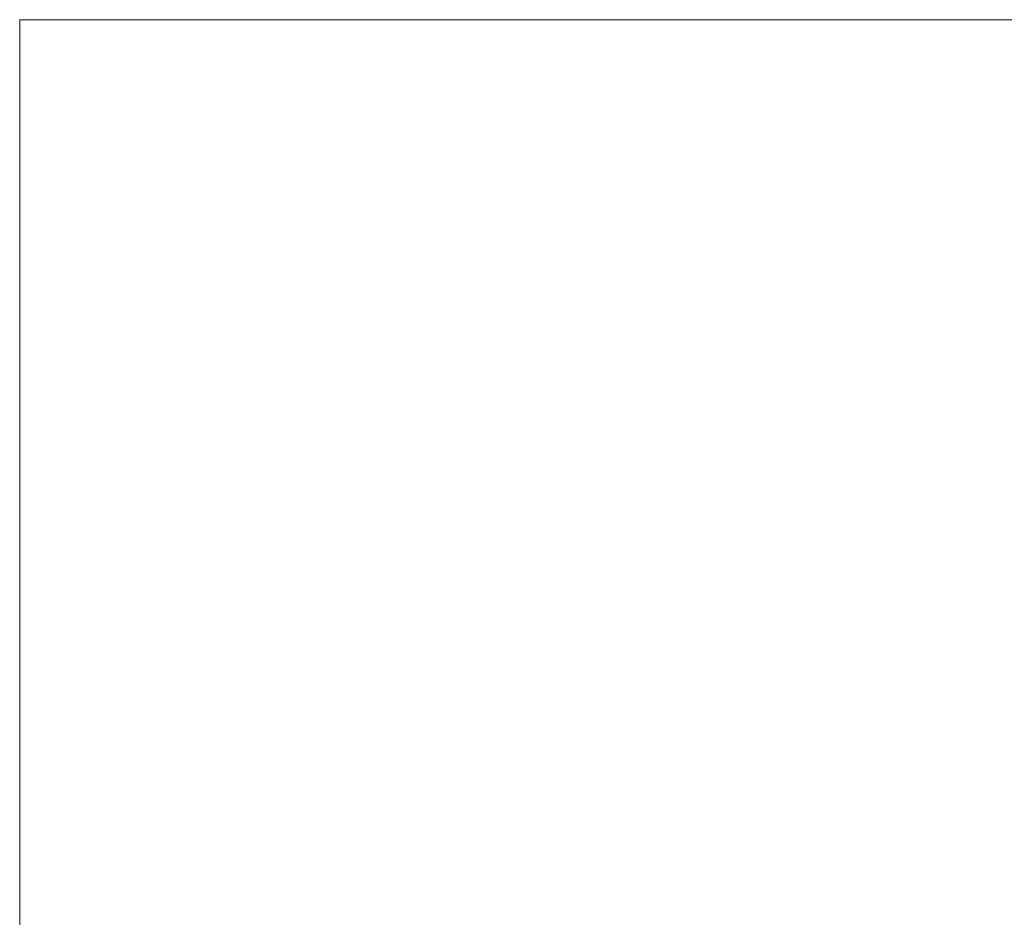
# Model space of a CAD drawing. Extents: x 625 to 2299, y 1056 to 1310.
# Tile 5 of 181: x 625 to 721, y 1223 to 1310. Entities that reach past the tile are written whole.
import ezdxf
from ezdxf.enums import TextEntityAlignment as Align

# ---------------------------------------------------------------- set-up
doc = ezdxf.new("R2010")
doc.units = 0
doc.header["$MEASUREMENT"] = 0
doc.layers.add('B_ANNO_NOPLOT', color=47, linetype='Continuous', lineweight=18, plot=False)
doc.layers.add('B_ANNO_TEXT', color=7, linetype='Continuous', lineweight=18)
doc.styles.add('Annotative', font='calibri.ttf', dxfattribs={"height": 0.0625})
doc.styles.get("Standard").update_dxf_attribs({"font": 'calibri.ttf'})

# ---------------------------------------------------------------- blocks, each defined once
blk = doc.blocks.new('INS_SS42_BASE')
at = {"layer": 'B_ANNO_NOPLOT', "flags": 128}
blk.add_lwpolyline([(0, 0), (0, 252.002), (323.93, 252.002), (323.93, 238.857), (378.003, 238.857), (378.003, 40.5), (316.573, 40.5), (316.573, 0), (0, 0)], dxfattribs=at)
at = {"lineweight": 30, "flags": 104}
for tag, p in [('SUB1', (311.281, 226.103, 1.684)), ('SUB2', (319.281, 226.103, 1.684))]:
    blk.add_attdef(tag, text='', height=1.5, dxfattribs=at).set_placement(p, align=Align.MIDDLE_CENTER)
at = {"layer": 'B_ANNO_TEXT', "lineweight": 30, "flags": 104}
for tag, p in [('SUB1', (311.281, 226.103)), ('SUB2', (319.281, 226.103))]:
    blk.add_attdef(tag, text='', height=1.5, dxfattribs=at).set_placement(p, align=Align.MIDDLE_CENTER)
at = {"layer": 'B_ANNO_TEXT', "style": 'Annotative'}
for tag, p in [('CORNER1', (97.357, 101.834)), ('CORNER2', (98.569, 3.306))]:
    blk.add_attdef(tag, text='', height=1.5, dxfattribs=at).set_placement(p, align=Align.BOTTOM_RIGHT)

msp = doc.modelspace()

# ---------------------------------------------------------------- block references
msp.add_blockref('INS_SS42_BASE', (624.938, 1058.296))

doc.saveas('drawing.dxf')
